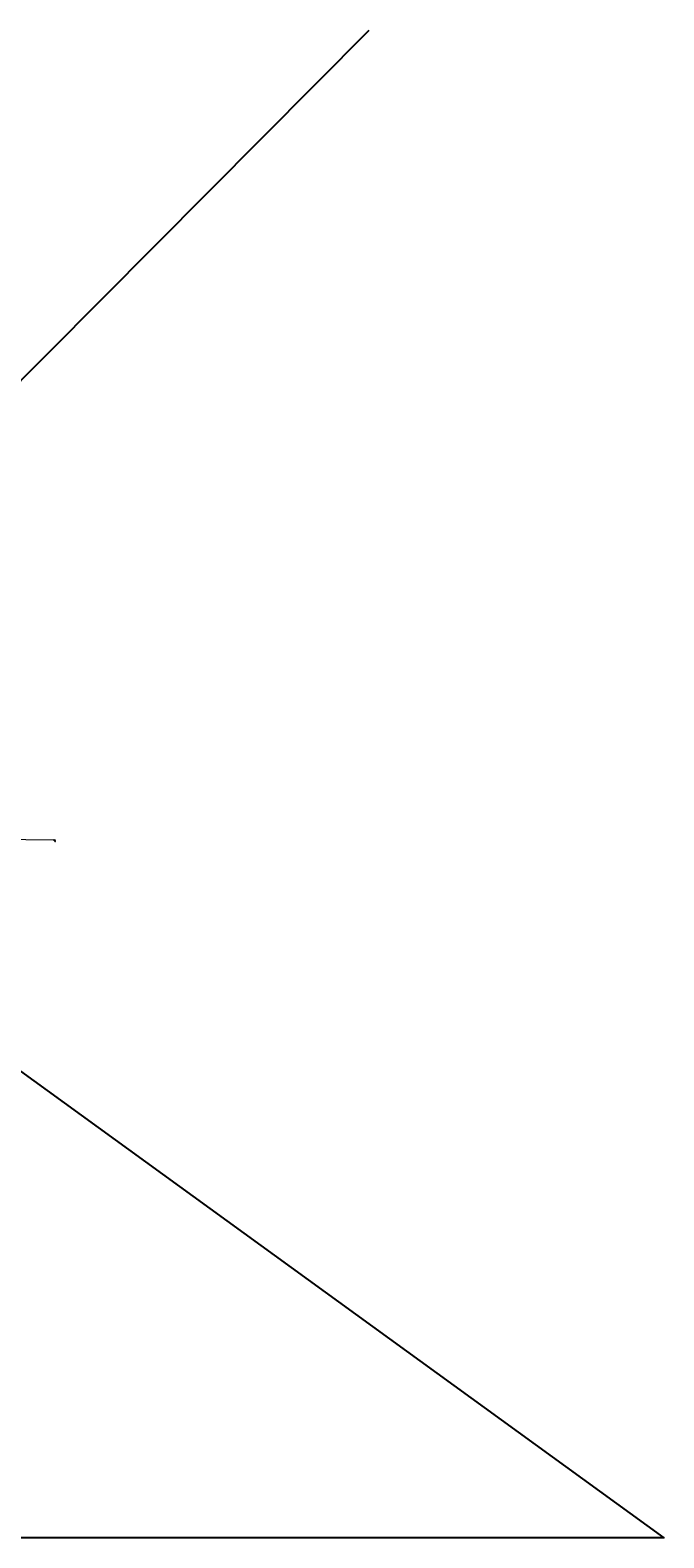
# Model space of a CAD drawing. Header units: metres. Extents: x 7501691 to 7504871, y 5814048 to 5814963.
# Tile 23 of 89: x 7502416 to 7502800, y 5814048 to 5814963. Entities that reach past the tile are written whole.
import ezdxf
from ezdxf.enums import TextEntityAlignment as Align

# ---------------------------------------------------------------- set-up
doc = ezdxf.new("R2010")
doc.units = ezdxf.units.M
doc.header["$MEASUREMENT"] = 0
doc.linetypes.add('GDE', pattern=[0])
doc.layers.get('0').update_dxf_attribs({"linetype": 'CONTINUOUS'})
for name, color, linetype, lineweight in [('Dzialki', 7, 'GDE', 18), ('EDZPD_L_0', 7, 'GDE', 20), ('Numery_punktow', 7, 'CONTINUOUS', 9), ('Punkty', 7, 'CONTINUOUS', 18)]:
    doc.layers.add(name, color=color, linetype=linetype, lineweight=lineweight)
doc.styles.get("Standard").update_dxf_attribs({"font": 'Simplex.SHX', "width": 0.75})

# ---------------------------------------------------------------- blocks, each defined once
blk = doc.blocks.new('GRT')
at = {"linetype": 'Continuous'}
blk.add_circle((0, 0), 0.25, dxfattribs=at)

msp = doc.modelspace()

# ---------------------------------------------------------------- linework, layer by layer
at = {"color": 6, "linetype": 'Continuous'}
msp.add_lwpolyline([(7501690.64264, 5814853.18776), (7502800.37644, 5814047.53357), (7501712.58653, 5814047.53357), (7502621.69049, 5814962.90721)], dxfattribs=at)
at = {"layer": 'Dzialki'}
msp.add_line((7502430.59, 5814471.18), (7502316.75, 5814472.48), dxfattribs=at)
at = {"layer": 'EDZPD_L_0', "linetype": 'GDE'}
msp.add_line((7502430.58545, 5814471.18376), (7502316.74662, 5814472.47544), dxfattribs=at)

# ---------------------------------------------------------------- block references
at = {"layer": 'Punkty'}
msp.add_blockref('GRT', (7502430.59, 5814471.18), dxfattribs=at)

# ---------------------------------------------------------------- texts
at = {"layer": 'Numery_punktow', "width": 0.7}
msp.add_text('I6', height=0.9, dxfattribs=at).set_placement((7502430.59, 5814471.18), align=Align.TOP_LEFT)

doc.saveas('drawing.dxf')
